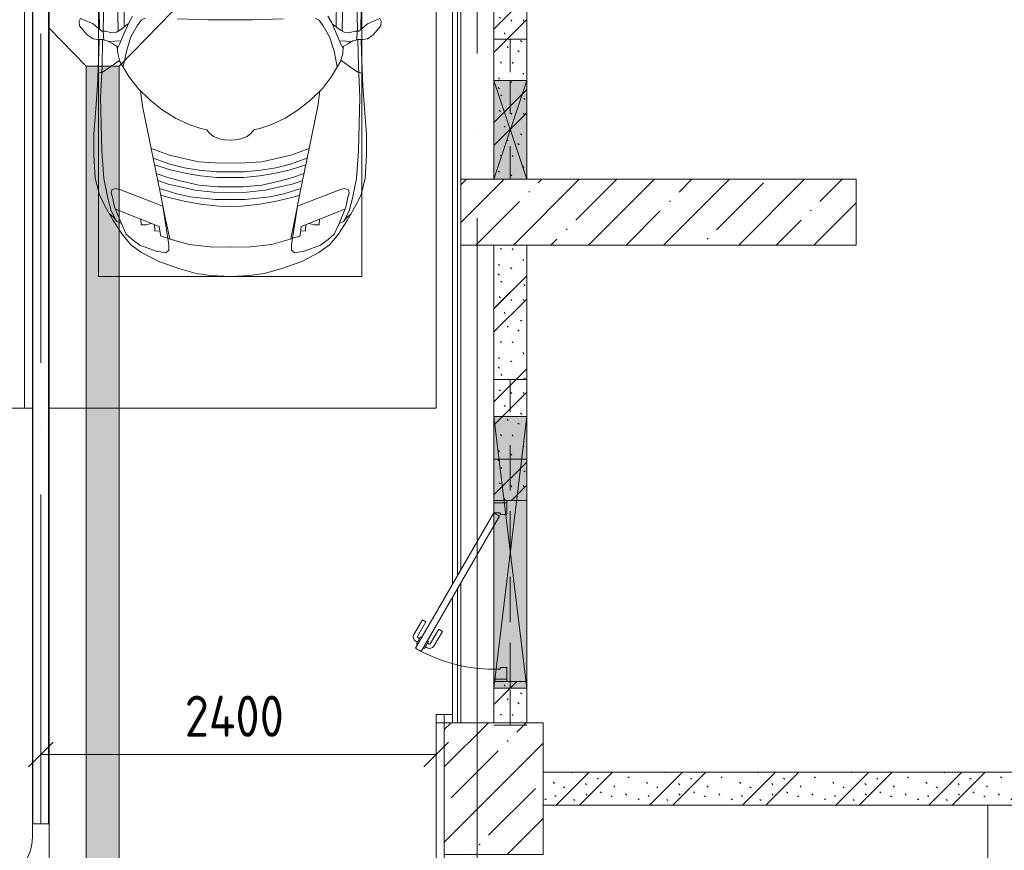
# Model space of a CAD drawing. Header units: millimetres. Extents: x -32229 to 192519, y -13689 to 125138.
# Tile 191 of 256: x 22057 to 28035, y 113075 to 118119. Entities that reach past the tile are written whole.
import ezdxf

# ---------------------------------------------------------------- set-up
doc = ezdxf.new("R2010")
doc.units = ezdxf.units.MM
for name, pattern in [('3_ Штрих_ 1 х 1 мм', [400, 200, -200]), ('ADSK_Линия сетки', [5000, 4000, -500, 0, -500]), ('ADSK_Осевая', [2800, 2000, -400, 0, -400])]:
    doc.linetypes.add(name, pattern=pattern)
for name, color, linetype, lineweight in [('A-____-____-DIMS', 7, 'Continuous', 9), ('A-____-____-DIMS-200', 7, 'Continuous', 9), ('A-DETL-GENF-OTLN', 7, 'Continuous', 18), ('A-DOOR-____-MCUT', 7, 'Continuous', 9), ('A-DOOR-____-OTLN', 7, 'Continuous', 18), ('A-DOOR-FRAM-MCUT', 7, 'Continuous', 9), ('A-FLOR-____-OTLN', 7, 'Continuous', 18), ('A-GENM-____-OTLN', 7, 'Continuous', 18), ('A-GLAZ-____-MCUT', 7, 'Continuous', 9), ('A-GLAZ-____-OTLN', 7, 'Continuous', 18), ('A-WALL-____-PATT', 7, 'Continuous', 40), ('C-PRKG-____-OTLN', 7, 'Continuous', 18), ('E-CABL-TRAY-CNTR', 7, 'ADSK_Осевая', 18), ('E-CABL-TRAY-OTLN', 7, 'Continuous', 18), ('I-WALL-____-MCUT', 7, 'Continuous', 40), ('M-EQPM-____-OTLN', 7, 'Continuous', 18), ('S-BEAM-____-OTLN', 7, 'Continuous', 18), ('S-COLS-____-MCUT', 7, 'Continuous', 40), ('S-COLS-____-OTLN', 7, 'Continuous', 18), ('S-GRID-____-OTLN', 7, 'Continuous', 9)]:
    doc.layers.add(name, color=color, linetype=linetype, lineweight=lineweight)
doc.styles.add('GOST Common_4', font='GOST_Common.ttf', dxfattribs={"width": 0.9, "height": 250})
doc.dimstyles.new('ГОСТ_2_5_мм2', dxfattribs={"dimscale": 304.8, "dimtxt": 251.428749, "dimasz": 0.492126, "dimexe": 0.492126, "dimexo": 0.656168, "dimgap": 0.098425, "dimtad": 1, "dimdec": 0, "dimdsep": 46, "dimtxsty": 'GOST Common_4', "dimblk1": 'OBLIQUE', "dimblk2": 'OBLIQUE', "dimsah": 1, "dimcen": 0.09, "dimazin": 2, "dimtfac": 1, "dimtdec": 4, "dimtix": 1, "dimtmove": 0, "dimatfit": 3, "dimfxl": 1, "dimtvp": 1, "dimtolj": 1, "dimtzin": 0, "dimarcsym": 2})
pattern_1 = [(135, (300.56, 377.28), (-565.6854, 6e-14), [10, -790]), (135, (349.8, 474.73), (-565.6854, 6e-14), [10, -790]), (135, (423.93, 473.06), (-565.6854, 6e-14), [10, -790]), (135, (229.92, 447.9), (-565.6854, 6e-14), [10, -790]), (135, (155.08, 447.9), (-565.6854, 6e-14), [10, -790]), (135, (114.9, 369.03), (-565.6854, 6e-14), [10, -790]), (135, (132.43, 285.8), (-565.6854, 6e-14), [10, -790]), (135, (214.66, 322), (-565.6854, 6e-14), [10, -790]), (135, (198.16, 261.88), (-565.6854, 6e-14), [10, -790]), (135, (45.2, 272.9), (-565.6854, 6e-14), [10, -790]), (135, (42.32, 336.16), (-565.6854, 6e-14), [10, -790]), (135, (92.26, 192.24), (-565.6854, 6e-14), [10, -790]), (135, (7.07, 149.2), (-565.6854, 6e-14), [10, -790]), (135, (80.6, 95.1), (-565.6854, 6e-14), [10, -790]), (135, (79.53, 36.94), (-565.6854, 6e-14), [10, -790]), (135, (153.87, 74.56), (-565.6854, 6e-14), [10, -790]), (135, (228.35, 124.8), (-565.6854, 6e-14), [10, -790]), (135, (279.75, 180.4), (-565.6854, 6e-14), [10, -790]), (135, (282.9, 31.63), (-565.6854, 6e-14), [10, -790]), (135, (377.38, 53.45), (-565.6854, 6e-14), [10, -790]), (135, (352.28, 102.7), (-565.6854, 6e-14), [10, -790]), (135, (354.05, 0), (-565.6854, 6e-14), [10, -790]), (135, (553.23, 16.45), (-565.6854, 6e-14), [10, -790]), (135, (542.38, 63.45), (-565.6854, 6e-14), [10, -790]), (135, (536.58, 239.3), (-565.6854, 6e-14), [10, -790]), (135, (475.85, 203.9), (-565.6854, 6e-14), [10, -790]), (135, (475.85, 316.54), (-565.6854, 6e-14), [10, -790]), (135, (520.8, 408.7), (-565.6854, 6e-14), [10, -790]), (135, (551.1, 470.8), (-565.6854, 6e-14), [10, -790]), (135, (235.25, 537.93), (-565.6854, 6e-14), [10, -790]), (135, (407.25, 547.65), (-565.6854, 6e-14), [10, -790]), (135, (94.5, 558.6), (-565.6854, 6e-14), [10, -790]), (135, (46.4, 532.3), (-565.6854, 6e-14), [10, -790]), (135, (85.56, 465.04), (-565.6854, 6e-14), [10, -790]), (135, (355.53, 181.14), (-565.6854, 6e-14), [10, -790]), (135, (362.23, 243.6), (-565.6854, 6e-14), [10, -790]), (135, (413.45, 344.1), (-565.6854, 6e-14), [10, -790]), (135, (286.3, 273.25), (-565.6854, 6e-14), [10, -790]), (135, (423.02, 263.72), (-565.6854, 6e-14), [10, -790]), (135, (162.94, 190.2), (-565.6854, 6e-14), [10, -790]), (135, (470.25, 120.93), (-565.6854, 6e-14), [10, -790]), (135, (484.48, 9.78), (-565.6854, 6e-14), [10, -790]), (45, (0, 212.13), (-565.6854, 0), []), (45, (212.13, 0), (-565.6854, 0), []), (45, (353.55, 0), (-565.6854, 0), []), (45, (0, 353.55), (-565.6854, 0), [])]

# ---------------------------------------------------------------- blocks, each defined once
blk = doc.blocks.new('АР_Дверь однопольная - 1100х2100h_техн_ помещ_-4754135--01 ЭЛ')
at = {"layer": 'A-DOOR-____-MCUT', "color": 253, "lineweight": 13, "true_color": 0xaaaaaa}
for p, q in [((-347.7, 575), (-367.7, 540.4)), ((-367.7, 540.4), (395, 100)), ((475, 100), (-347.7, 575)), ((395, 100), (455, 65.4)), ((455, 65.4), (475, 100))]:
    blk.add_line(p, q, dxfattribs=at)
at = {"layer": 'A-DOOR-____-OTLN', "color": 253, "lineweight": 5, "true_color": 0xaaaaaa}
for p, q in [((-326.1, 562.5), (-322.1, 569.4)), ((-322.1, 569.4), (-278.8, 544.4)), ((-311.2, 563.2), (-305.2, 573.6)), ((-289.6, 550.7), (-283.6, 561.1)), ((-278.8, 544.4), (-282.8, 537.5)), ((-188, 511.7), (-276.8, 562.9)), ((-175.5, 533.3), (-264.3, 584.6)), ((-346.1, 527.9), (-350.1, 520.9)), ((-350.1, 520.9), (-306.8, 495.9)), ((-339.2, 514.7), (-345.3, 504.3)), ((-317.6, 502.2), (-323.6, 491.8)), ((-233, 433.7), (-321.8, 485)), ((-306.8, 495.9), (-302.8, 502.9)), ((-188, 511.7), (-175.5, 533.3)), ((-245.5, 412.1), (-334.3, 463.3)), ((-233, 433.7), (-245.5, 412.1))]:
    blk.add_line(p, q, dxfattribs=at)
for centre, radius, start, end in [((475, 100), 950, 150, 180), ((-279.3, 558.6), 30, 60, 150), ((-279.3, 558.6), 4.99, 60, 150), ((-319.3, 489.3), 30, 150, 240), ((-319.3, 489.3), 4.99, 150, 240)]:
    blk.add_arc(centre, radius, start, end, dxfattribs=at)
at = {"layer": 'A-DOOR-FRAM-MCUT', "color": 253, "lineweight": 13, "true_color": 0xaaaaaa}
for p, q in [((-535, 100), (-550, 100)), ((-475, 100), (-535, 100)), ((-535, 100), (-535, 20)), ((-475, 60), (-475, 100)), ((-465, 60), (-475, 60)), ((-465, 20), (-465, 60)), ((475, 60), (465, 60)), ((465, 60), (465, 20)), ((535, 100), (475, 100)), ((475, 100), (475, 60)), ((535, 20), (535, 100)), ((535, 100), (550, 100)), ((-535, 20), (-550, 20)), ((-535, 20), (-465, 20)), ((465, 20), (535, 20)), ((535, 20), (550, 20))]:
    blk.add_line(p, q, dxfattribs=at)
blk = doc.blocks.new('АР_Машиноместо - 4900x2400_М__5300х2500_-V150--01 ЭЛ')
at = {"layer": 'C-PRKG-____-OTLN', "color": 253, "lineweight": 13, "true_color": 0xaaaaaa}
blk.add_line((2449.8, 0), (0, 0), dxfattribs=at)
blk = doc.blocks.new('АР_Машиноместо - 4900x2400_М__5300х2500_-V151--01 ЭЛ')
at = {"layer": 'A-DETL-GENF-OTLN', "color": 253, "lineweight": 13, "true_color": 0xaaaaaa}
for p, q in [((1044.2, -818.6), (943.3, -845.1)), ((1132.7, -806), (1044.2, -818.6)), ((1250, -800), (1132.7, -806)), ((1250, -800), (1367.3, -806)), ((1367.3, -806), (1455.8, -818.6)), ((1455.8, -818.6), (1556.7, -845.1)), ((815.8, -891), (711.9, -946.2)), ((943.3, -845.1), (815.8, -891)), ((1556.7, -845.1), (1684.2, -891)), ((1684.2, -891), (1788.1, -946.2)), ((711.9, -946.2), (647.2, -992.8)), ((800.1, -952.6), (700.9, -989.1)), ((859, -944.1), (800.1, -952.6)), ((877.7, -958.9), (859, -944.1)), ((1622.3, -958.9), (1641, -944.1)), ((1641, -944.1), (1699.9, -952.6)), ((1699.9, -952.6), (1799.1, -989.1)), ((1788.1, -946.2), (1852.8, -992.8)), ((647.2, -992.8), (593.2, -1056.8)), ((700.9, -989.1), (655, -1024.3)), ((841.1, -1225.9), (877.7, -991.4)), ((1000.2, -994.5), (871.4, -1031.3)), ((877.7, -991.4), (877.7, -958.9)), ((1127.4, -979.8), (1000.2, -994.5)), ((1250, -977.6), (1127.4, -979.8)), ((1250, -977.6), (1372.6, -979.8)), ((1372.6, -979.8), (1499.8, -994.5)), ((1499.8, -994.5), (1628.6, -1031.3)), ((1622.3, -991.4), (1622.3, -958.9)), ((1658.9, -1225.9), (1622.3, -991.4)), ((1799.1, -989.1), (1845, -1024.3)), ((1852.8, -992.8), (1906.8, -1056.8)), ((593.2, -1056.8), (539.3, -1140.4)), ((617.9, -1057.3), (586.9, -1126.3)), ((654.7, -1024.4), (617.9, -1057.3)), ((882.6, -1027.5), (853.8, -1167.4)), ((1617.4, -1027.5), (1646.2, -1167.4)), ((1845.3, -1024.4), (1882.1, -1057.3)), ((1882.1, -1057.3), (1913.1, -1126.3)), ((1906.8, -1056.8), (1960.7, -1140.4)), ((561.3, -1132.6), (540.4, -1159.6)), ((586.9, -1126.3), (548.2, -1220.1)), ((589, -1121.6), (561.3, -1132.6)), ((1911, -1121.6), (1938.7, -1132.6)), ((1913.1, -1126.3), (1951.8, -1220.1)), ((1938.7, -1132.6), (1959.6, -1159.6)), ((539.3, -1140.4), (487.4, -1232.1)), ((540.4, -1159.6), (516.2, -1180.5)), ((853.8, -1167.4), (826.8, -1300.9)), ((1646.2, -1167.4), (1673.2, -1300.9)), ((1959.6, -1159.6), (1983.8, -1180.5)), ((1960.7, -1140.4), (2012.6, -1232.1)), ((487.4, -1232.1), (455.7, -1296.1)), ((548.2, -1220.1), (535, -1280.6)), ((580.7, -1327.1), (841.1, -1225.9)), ((978.6, -1254.6), (876.3, -1278.7)), ((1084.1, -1236), (978.6, -1254.6)), ((1182.5, -1227.5), (1084.1, -1236)), ((1250, -1223.7), (1182.5, -1227.5)), ((1250, -1223.7), (1317.5, -1227.5)), ((1317.5, -1227.5), (1415.9, -1236)), ((1415.9, -1236), (1521.4, -1254.6)), ((1521.4, -1254.6), (1623.7, -1278.7)), ((1919.3, -1327.1), (1658.9, -1225.9)), ((1951.8, -1220.1), (1965, -1280.6)), ((2012.6, -1232.1), (2044.3, -1296.1)), ((455.7, -1296.1), (430.8, -1396.6)), ((535, -1280.6), (527.2, -1305.2)), ((527.2, -1305.2), (531.8, -1326)), ((826.8, -1300.9), (770, -1576.5)), ((876.3, -1278.7), (828.3, -1293.7)), ((925.2, -1301.6), (859.1, -1321.2)), ((1007.1, -1283.7), (925.2, -1301.6)), ((1083.6, -1274.6), (1007.1, -1283.7)), ((1148.3, -1312.4), (1035, -1323.2)), ((1159.1, -1267.9), (1083.6, -1274.6)), ((1250, -1309.3), (1148.3, -1312.4)), ((1250, -1266.6), (1159.1, -1267.9)), ((1250, -1266.6), (1340.9, -1267.9)), ((1250, -1309.3), (1351.7, -1312.4)), ((1340.9, -1267.9), (1416.4, -1274.6)), ((1351.7, -1312.4), (1465, -1323.2)), ((1416.4, -1274.6), (1492.9, -1283.7)), ((1492.9, -1283.7), (1574.8, -1301.6)), ((1574.8, -1301.6), (1640.9, -1321.2)), ((1623.7, -1278.7), (1671.7, -1293.7)), ((1673.2, -1300.9), (1730, -1576.5)), ((1965, -1280.6), (1972.8, -1305.2)), ((1972.8, -1305.2), (1968.2, -1326)), ((2044.3, -1296.1), (2069.2, -1396.6)), ((531.8, -1326), (554.4, -1333.3)), ((554.4, -1333.3), (580.7, -1327.1)), ((873.8, -1361.2), (809.9, -1383.1)), ((859.1, -1321.2), (819.9, -1334.4)), ((958.3, -1341.1), (873.8, -1361.2)), ((1059, -1354.8), (945.3, -1380.6)), ((1035, -1323.2), (958.3, -1341.1)), ((1174.5, -1344.2), (1059, -1354.8)), ((1250, -1344.9), (1174.5, -1344.2)), ((1250, -1344.9), (1325.5, -1344.2)), ((1325.5, -1344.2), (1441, -1354.8)), ((1441, -1354.8), (1554.7, -1380.6)), ((1465, -1323.2), (1541.7, -1341.1)), ((1541.7, -1341.1), (1626.2, -1361.2)), ((1626.2, -1361.2), (1690.1, -1383.1)), ((1640.9, -1321.2), (1680.1, -1334.4)), ((1945.6, -1333.3), (1919.3, -1327.1)), ((1968.2, -1326), (1945.6, -1333.3)), ((430.8, -1396.6), (422, -1534.1)), ((871.4, -1401.1), (800.5, -1424.6)), ((945.3, -1380.6), (871.4, -1401.1)), ((986.2, -1425.6), (887, -1446.5)), ((1070, -1410.4), (986.2, -1425.6)), ((1168.3, -1399.8), (1070, -1410.4)), ((1250, -1400.1), (1168.3, -1399.8)), ((1250, -1400.1), (1331.7, -1399.8)), ((1331.7, -1399.8), (1430, -1410.4)), ((1430, -1410.4), (1513.8, -1425.6)), ((1513.8, -1425.6), (1613, -1446.5)), ((1554.7, -1380.6), (1628.6, -1401.1)), ((1628.6, -1401.1), (1699.5, -1424.6)), ((2069.2, -1396.6), (2078, -1534.1)), ((884.3, -1480.8), (782, -1518.1)), ((887, -1446.5), (790.4, -1477.3)), ((973.4, -1459.7), (884.3, -1480.8)), ((1061.9, -1445.7), (973.4, -1459.7)), ((1159.3, -1489.1), (1060, -1496.1)), ((1163.9, -1435.1), (1061.9, -1445.7)), ((1250, -1488.3), (1159.3, -1489.1)), ((1250, -1435.1), (1163.9, -1435.1)), ((1250, -1435.1), (1336.1, -1435.1)), ((1250, -1488.3), (1340.7, -1489.1)), ((1336.1, -1435.1), (1438.1, -1445.7)), ((1340.7, -1489.1), (1440, -1496.1)), ((1438.1, -1445.7), (1526.6, -1459.7)), ((1526.6, -1459.7), (1615.7, -1480.8)), ((1613, -1446.5), (1709.6, -1477.3)), ((1615.7, -1480.8), (1718, -1518.1)), ((422, -1534.1), (422, -1662.9)), ((881.7, -1536.4), (770, -1576.5)), ((994.9, -1509.3), (881.7, -1536.4)), ((1060, -1496.1), (994.9, -1509.3)), ((1440, -1496.1), (1505.1, -1509.3)), ((1505.1, -1509.3), (1618.3, -1536.4)), ((1618.3, -1536.4), (1730, -1576.5)), ((2078, -1534.1), (2078, -1662.9)), ((770, -1576.5), (718.3, -1834.2)), ((1730, -1576.5), (1781.7, -1834.2)), ((422, -1662.9), (434.8, -1820.7)), ((1123.5, -1670.9), (1107.2, -1689.8)), ((1147.5, -1650.5), (1123.5, -1670.9)), ((1184.7, -1635.7), (1147.5, -1650.5)), ((1217.8, -1629.1), (1184.7, -1635.7)), ((1217.8, -1629.1), (1250, -1626.8)), ((1282.2, -1629.1), (1250, -1626.8)), ((1282.2, -1629.1), (1315.3, -1635.7)), ((1315.3, -1635.7), (1352.5, -1650.5)), ((1352.5, -1650.5), (1376.5, -1670.9)), ((1376.5, -1670.9), (1392.8, -1689.8)), ((2078, -1662.9), (2065.2, -1820.7)), ((1004.2, -1721.4), (917, -1761.1)), ((1064.9, -1700.5), (1004.2, -1721.4)), ((1107.2, -1689.8), (1064.9, -1700.5)), ((1392.8, -1689.8), (1435.1, -1700.5)), ((1435.1, -1700.5), (1495.8, -1721.4)), ((1495.8, -1721.4), (1583, -1761.1)), ((917, -1761.1), (837.5, -1812.1)), ((1583, -1761.1), (1662.5, -1812.1)), ((434.8, -1820.7), (444.9, -1956.8)), ((718.3, -1834.2), (705.7, -1926.7)), ((837.5, -1812.1), (761.1, -1871.7)), ((1662.5, -1812.1), (1738.9, -1871.7)), ((1781.7, -1834.2), (1794.3, -1926.7)), ((2065.2, -1820.7), (2055.1, -1956.8)), ((761.1, -1871.7), (690.7, -1941.6)), ((1738.9, -1871.7), (1809.3, -1941.6)), ((444.9, -1956.8), (453, -2159.1)), ((690.7, -1941.6), (634.6, -2015)), ((1809.3, -1941.6), (1865.4, -2015)), ((2055.1, -1956.8), (2047, -2159.1)), ((634.6, -2015), (580.7, -2105.7)), ((1865.4, -2015), (1919.3, -2105.7)), ((475.1, -2041), (447.5, -2034.4)), ((525.5, -2074.6), (475.1, -2041)), ((578.8, -2112.6), (525.5, -2074.6)), ((619.7, -2168.6), (600.3, -2072.7)), ((1880.3, -2168.6), (1899.7, -2072.7)), ((1921.2, -2112.6), (1974.5, -2074.6)), ((1974.5, -2074.6), (2024.9, -2041)), ((2024.9, -2041), (2052.5, -2034.4)), ((580.7, -2105.7), (567.1, -2153.8)), ((1919.3, -2105.7), (1932.9, -2153.8)), ((453, -2159.1), (455, -2238.9)), ((536.7, -2211.8), (505.1, -2230)), ((564.3, -2195.4), (536.7, -2211.8)), ((567.1, -2153.8), (564.3, -2195.4)), ((579.9, -2213.8), (564.9, -2186.5)), ((647.3, -2254.2), (619.7, -2168.6)), ((1852.7, -2254.2), (1880.3, -2168.6)), ((1920.1, -2213.8), (1935.1, -2186.5)), ((1932.9, -2153.8), (1935.7, -2195.4)), ((1935.7, -2195.4), (1963.3, -2211.8)), ((1963.3, -2211.8), (1994.9, -2230)), ((2047, -2159.1), (2045, -2238.9)), ((335.2, -2322.3), (381.7, -2266.4)), ((381.7, -2266.4), (417.4, -2243.4)), ((417.4, -2243.4), (445.1, -2238.7)), ((445.1, -2238.7), (481.8, -2239.5)), ((505.1, -2230), (467.5, -2239.2)), ((482, -2235.6), (479.1, -2288.7)), ((586.6, -2231.3), (510.1, -2227.1)), ((600.8, -2263), (579.9, -2213.8)), ((633.8, -2340.5), (600.8, -2263)), ((685.1, -2322.3), (647.3, -2254.2)), ((1814.9, -2322.3), (1852.7, -2254.2)), ((1866.2, -2340.5), (1899.2, -2263)), ((1899.2, -2263), (1920.1, -2213.8)), ((1913.4, -2231.3), (1989.9, -2227.1)), ((1994.9, -2230), (2032.5, -2239.2)), ((2018, -2235.6), (2020.9, -2288.7)), ((2054.9, -2238.7), (2018.2, -2239.5)), ((2082.6, -2243.4), (2054.9, -2238.7)), ((2118.3, -2266.4), (2082.6, -2243.4)), ((2164.8, -2322.3), (2118.3, -2266.4)), ((333.1, -2350.6), (335.2, -2322.3)), ((449.8, -2306.1), (417.4, -2333.8)), ((470, -2290), (449.8, -2306.1)), ((454.5, -2423.6), (456, -2301.1)), ((493.6, -2288.6), (470, -2290)), ((523.3, -2281.2), (493.6, -2288.6)), ((559, -2282.6), (523.3, -2281.2)), ((580.6, -2296), (559, -2282.6)), ((630.6, -2332.9), (580.6, -2296)), ((603.5, -2534.3), (606.1, -2314.9)), ((710, -2355.4), (685.1, -2322.3)), ((1790, -2355.4), (1814.9, -2322.3)), ((1869.4, -2332.9), (1919.4, -2296)), ((1896.5, -2534.3), (1893.9, -2314.9)), ((1919.4, -2296), (1941, -2282.6)), ((1941, -2282.6), (1976.7, -2281.2)), ((1976.7, -2281.2), (2006.4, -2288.6)), ((2006.4, -2288.6), (2030, -2290)), ((2030, -2290), (2050.2, -2306.1)), ((2045.5, -2423.6), (2044, -2301.1)), ((2050.2, -2306.1), (2082.6, -2333.8)), ((2166.9, -2350.6), (2164.8, -2322.3)), ((341.2, -2366.2), (333.1, -2350.6)), ((384.4, -2347.9), (341.2, -2366.2)), ((417.4, -2333.8), (384.4, -2347.9)), ((656.7, -2380.3), (633.8, -2340.5)), ((734.3, -2368.8), (710, -2355.4)), ((1115.2, -2358.7), (929.1, -2364.1)), ((1250, -2357.8), (1115.2, -2358.7)), ((1250, -2357.8), (1384.8, -2358.7)), ((1384.8, -2358.7), (1570.9, -2364.1)), ((1765.7, -2368.8), (1790, -2355.4)), ((1843.3, -2380.3), (1866.2, -2340.5)), ((2082.6, -2333.8), (2115.6, -2347.9)), ((2115.6, -2347.9), (2158.8, -2366.2)), ((2158.8, -2366.2), (2166.9, -2350.6))]:
    blk.add_line(p, q, dxfattribs=at)
at = {"layer": 'A-DETL-GENF-OTLN', "color": 254, "lineweight": 13, "true_color": 0xd4d4d4}
for p, q in [((823.3, -1074.4), (792.9, -1076.2)), ((824.1, -1063.7), (818.8, -1102.9)), ((827.7, -1045), (824.1, -1063.7)), ((871.3, -1031.9), (827.7, -1045)), ((1628.7, -1031.9), (1672.3, -1045)), ((1672.3, -1045), (1675.9, -1063.7)), ((1675.9, -1063.7), (1681.2, -1102.9)), ((1676.7, -1074.4), (1707.1, -1076.2)), ((561.7, -1132.1), (527.9, -1198.6)), ((818.8, -1102.9), (554, -1208.1)), ((709.1, -1112.7), (708.2, -1146.9)), ((737.7, -1113.6), (709.1, -1112.7)), ((772.6, -1121.3), (737.7, -1113.6)), ((792.9, -1076.2), (791.2, -1114.5)), ((1681.2, -1102.9), (1946, -1208.1)), ((1707.1, -1076.2), (1708.8, -1114.5)), ((1727.4, -1121.3), (1762.3, -1113.6)), ((1762.3, -1113.6), (1790.9, -1112.7)), ((1790.9, -1112.7), (1791.8, -1146.9)), ((1938.3, -1132.1), (1972.1, -1198.6)), ((527.9, -1198.6), (507.4, -1274.3)), ((1972.1, -1198.6), (1992.6, -1274.3)), ((507.4, -1274.3), (483.4, -1395.6)), ((1992.6, -1274.3), (2016.6, -1395.6)), ((483.4, -1395.6), (470.9, -1561.4)), ((2016.6, -1395.6), (2029.1, -1561.4)), ((470.9, -1561.4), (462.8, -1889.5)), ((2029.1, -1561.4), (2037.2, -1889.5)), ((462.8, -1889.5), (471.8, -2077.7)), ((2037.2, -1889.5), (2028.2, -2077.7)), ((471.8, -2077.7), (474.5, -2239.3)), ((2028.2, -2077.7), (2025.5, -2239.3)), ((483.3, -2571.4), (478, -2290)), ((570.6, -2291.4), (564.4, -2580.5)), ((1929.4, -2291.4), (1935.6, -2580.5)), ((2016.7, -2571.4), (2022, -2290))]:
    blk.add_line(p, q, dxfattribs=at)
at = {"layer": 'C-PRKG-____-OTLN', "color": 253, "lineweight": 13, "true_color": 0xaaaaaa}
for p, q in [((2350.2, 0), (0, 0)), ((0, 0), (0, -5300)), ((2500, 0), (2450.2, 0)), ((2500, 0), (2500, -3835.2)), ((450, -800), (450, -4500)), ((450, -800), (2050, -800)), ((2050, -800), (2050, -4500))]:
    blk.add_line(p, q, dxfattribs=at)
blk = doc.blocks.new('АР_Лоток - 200х100h_ЛВ1-7511697--01 ЭЛ')
at = {"layer": 'M-EQPM-____-OTLN', "lineweight": 13, "true_color": 0xf3f3f3}
blk.add_hatch(color=7, dxfattribs=at).paths.add_polyline_path([(8392.4, -100), (8392.4, 100), (0, 100), (0, -100), (5270.4, -100)])
blk = doc.blocks.new('АР_Отверстие прямоугольное - АПТ-7354010--01 ЭЛ')
at = {"layer": 'A-GLAZ-____-OTLN', "lineweight": 13, "true_color": 0xf0f0f0}
blk.add_hatch(color=7, dxfattribs=at).paths.add_polyline_path([(950, 100), (-700, 100), (-700, -100), (950, -100)])
at = {"layer": 'A-GLAZ-____-MCUT', "color": 253, "lineweight": 13, "true_color": 0xaaaaaa}
for p, q in [((-700, 100), (-700, -100)), ((950, 100), (950, -100))]:
    blk.add_line(p, q, dxfattribs=at)
at = {"layer": 'A-GLAZ-____-OTLN', "color": 253, "lineweight": 5, "true_color": 0xaaaaaa}
for p, q in [((950, 100), (-700, -100)), ((-700, 100), (950, -100))]:
    blk.add_line(p, q, dxfattribs=at)
at = {"layer": 'A-GLAZ-____-OTLN', "color": 253, "lineweight": 13, "true_color": 0xaaaaaa}
for p, q in [((950, 100), (-700, 100)), ((-700, 100), (-700, -100)), ((950, -100), (950, 100)), ((-700, -100), (950, -100))]:
    blk.add_line(p, q, dxfattribs=at)
blk = doc.blocks.new('КР_Колонна_ЖБ_Прямоугольная - 600x800h_B40-5825008--01 ЭЛ')
at = {"layer": 'S-COLS-____-OTLN', "lineweight": 5, "true_color": 0xaaaaaa}
h = blk.add_hatch(dxfattribs=at)
h.set_pattern_fill('FP_13', color=253, style=0, pattern_type=2)
h.set_pattern_definition([(225, (24935.3, 113450), (228.0985, -228.0985), []), (225, (24707.2, 113450), (228.0985, -228.0985), [403.225, -80.645, 6.706, -73.939])])
h.paths.add_polyline_path([(300, 400), (-300, 400), (-300, -400), (300, -400)])
at = {"layer": 'S-COLS-____-MCUT', "color": 253, "lineweight": 15, "true_color": 0xaaaaaa}
for p, q in [((300, 400), (-300, 400)), ((-300, 400), (-300, -400)), ((300, -400), (300, 400)), ((-300, -400), (300, -400))]:
    blk.add_line(p, q, dxfattribs=at)
blk = doc.blocks.new('АР_Отверстие прямоугольное - ВК-5742021--01 ЭЛ')
at = {"layer": 'A-GLAZ-____-OTLN', "lineweight": 13, "true_color": 0xf0f0f0}
blk.add_hatch(color=7, dxfattribs=at).paths.add_polyline_path([(425, 100), (-175, 100), (-175, -100), (425, -100)])
at = {"layer": 'A-GLAZ-____-MCUT', "color": 253, "lineweight": 13, "true_color": 0xaaaaaa}
for p, q in [((-175, 100), (-175, -100)), ((425, 100), (425, -100))]:
    blk.add_line(p, q, dxfattribs=at)
at = {"layer": 'A-GLAZ-____-OTLN', "color": 253, "lineweight": 5, "true_color": 0xaaaaaa}
for p, q in [((425, 100), (-175, -100)), ((-175, 100), (425, -100))]:
    blk.add_line(p, q, dxfattribs=at)
at = {"layer": 'A-GLAZ-____-OTLN', "color": 253, "lineweight": 13, "true_color": 0xaaaaaa}
for p, q in [((425, 100), (-175, 100)), ((-175, 100), (-175, -100)), ((425, -100), (425, 100)), ((-175, -100), (425, -100))]:
    blk.add_line(p, q, dxfattribs=at)
blk = doc.blocks.new('АР-Заполнение деф_ шва - Д_ш__Пристенный-4433510--01 ЭЛ')
at = {"layer": 'A-GENM-____-OTLN', "color": 253, "lineweight": 13, "true_color": 0xaaaaaa}
for p, q in [((0, 25), (2785, 25)), ((3185, 25), (5156.4, 25)), ((5236.4, 25), (6085, 25)), ((0, -25), (5243, -25)), ((5323, -25), (6085, -25))]:
    blk.add_line(p, q, dxfattribs=at)
blk = doc.blocks.new('АР-Заполнение деф_ шва - Д_ш__Пристенный-4450165--01 ЭЛ')
at = {"layer": 'A-GENM-____-OTLN', "color": 253, "lineweight": 13, "true_color": 0xaaaaaa}
for p, q in [((50, 25), (100, 25)), ((0, -25), (100, -25))]:
    blk.add_line(p, q, dxfattribs=at)
blk = doc.blocks.new('АР-Заполнение деф_ шва - Д_ш__Пристенный-V226--01 ЭЛ')
at = {"layer": 'A-GENM-____-OTLN', "color": 253, "lineweight": 13, "true_color": 0xaaaaaa}
for p, q in [((0, 25), (50, 25)), ((850, 25), (900, 25)), ((0, -25), (900, -25))]:
    blk.add_line(p, q, dxfattribs=at)
blk = doc.blocks.new('АР_Перемычка - 200_Уx2_75x5__250-250-7319577--01 ЭЛ')
at = {"layer": 'S-BEAM-____-OTLN', "color": 9, "linetype": '3_ Штрих_ 1 х 1 мм', "lineweight": 15, "true_color": 0xc4c4c4}
for p, q in [((-800, 100), (-800, -100)), ((800, 100), (800, -100)), ((-800, 0), (-590, 0)), ((-590, 0), (800, 0))]:
    blk.add_line(p, q, dxfattribs=at)
blk = doc.blocks.new('АР_Перемычка - 200_Ар_10x3_ Оп_Уx1_75x5__0_75x5_-250-5742022--01 ЭЛ')
at = {"layer": 'S-BEAM-____-OTLN', "color": 9, "linetype": '3_ Штрих_ 1 х 1 мм', "lineweight": 15, "true_color": 0xc4c4c4}
for p, q in [((-550, 100), (-550, -100)), ((300, 100), (300, -100)), ((-550, 0), (-300, 0)), ((-300, 0), (300, 0))]:
    blk.add_line(p, q, dxfattribs=at)
blk = doc.blocks.new('АР_Перемычка - 200_Уx2_75x5__225-225-7354073--01 ЭЛ')
at = {"layer": 'S-BEAM-____-OTLN', "color": 9, "linetype": '3_ Штрих_ 1 х 1 мм', "lineweight": 15, "true_color": 0xc4c4c4}
for p, q in [((-1050, 100), (-1050, -100)), ((1050, 100), (1050, -100)), ((-1050, 0), (1050, 0))]:
    blk.add_line(p, q, dxfattribs=at)
blk = doc.blocks.new('Наметкина 10_РД_АР_П_отсоединено_rvt-1--01 ЭЛ')
at = {"layer": 'A-WALL-____-PATT', "lineweight": 5, "true_color": 0xaaaaaa}
h = blk.add_hatch(dxfattribs=at)
h.set_pattern_fill('FP_6', color=253, style=0, pattern_type=2)
h.set_pattern_definition(pattern_1)
h.paths.add_polyline_path([(24935.3, 117150), (25135.3, 117150), (25135.3, 119950), (24935.3, 119950), (24935.3, 117750)])
h = blk.add_hatch(dxfattribs=at)
h.set_pattern_fill('FP_6', color=253, style=0, pattern_type=2)
h.set_pattern_definition(pattern_1)
h.paths.add_polyline_path([(25135.3, 113850), (25135.3, 114100), (24935.3, 114100), (24935.3, 113850)])
h.paths.add_polyline_path([(25135.3, 115200), (25135.3, 116750), (24935.3, 116750), (24935.3, 115200)])
h = blk.add_hatch(dxfattribs=at)
h.set_pattern_fill('FP_6', color=253, style=0, pattern_type=2)
h.set_pattern_definition(pattern_1)
h.paths.add_polyline_path([(31335.3, 113350), (31335.3, 113550), (25235.3, 113550), (25235.3, 113350), (31135.3, 113350)])
at = {"layer": 'S-COLS-____-OTLN', "lineweight": 5, "true_color": 0xaaaaaa}
h = blk.add_hatch(dxfattribs=at)
h.set_pattern_fill('FP_1', color=253, style=0, pattern_type=2)
h.set_pattern_definition([(45, (0, 0), (-228.0985, 228.0985), []), (45, (228.1, 0), (-228.0985, 228.0985), [403.225, -80.645, 6.706, -73.939])])
h.paths.add_polyline_path([(24935.3, 116750), (27135.3, 116750), (27135.3, 117150), (24735.3, 117150), (24735.3, 116750)])
at = {"layer": 'A-FLOR-____-OTLN', "color": 253, "lineweight": 13, "true_color": 0xaaaaaa}
for p, q in [((24735.3, 119950), (24735.3, 117150)), ((22660.3, 117837.4), (24685.3, 119910)), ((24685.3, 119910), (24685.3, 114692)), ((24715.3, 114744), (24715.3, 119910)), ((22235.1, 118067.9), (22460.3, 117837.4)), ((22460.3, 117837.4), (22660.3, 117837.4)), ((22460.3, 117837.4), (22460.3, 100861)), ((22660.3, 117837.4), (22660.3, 100850)), ((25135.3, 117150.1), (27135.3, 117150.1)), ((24735.3, 116750), (24735.3, 114778.6)), ((24935.3, 115200), (24935.3, 115185)), ((24935.3, 115185), (24935.3, 115200)), ((24935.3, 115045), (24935.3, 114175)), ((24935.3, 114175), (24935.3, 115045)), ((24715.3, 113850.1), (24715.3, 114664)), ((24735.3, 114698.6), (24735.3, 113850)), ((24685.3, 114612), (24685.3, 113900)), ((24935.3, 114115), (24935.3, 114100)), ((24935.3, 114100), (24935.3, 114115)), ((24585.3, 113000), (24585.3, 113900)), ((24585.3, 113900), (24685.3, 113900)), ((24635.3, 113850.1), (24715.3, 113850.1)), ((27935.3, 104025), (27935.3, 113350))]:
    blk.add_line(p, q, dxfattribs=at)
at = {"layer": 'I-WALL-____-MCUT', "color": 253, "lineweight": 13, "true_color": 0xaaaaaa}
for p, q in [((24935.3, 119950), (24935.3, 117750)), ((25135.3, 117750), (25135.3, 119950)), ((24935.3, 117750), (24935.3, 117150)), ((25135.3, 117150), (25135.3, 117750)), ((24935.3, 117150), (25135.3, 117150)), ((24935.3, 116750), (24935.3, 115710)), ((25135.3, 116750), (24935.3, 116750)), ((25135.3, 115710), (25135.3, 116750)), ((24935.3, 115710), (24935.3, 115200)), ((25135.3, 115200), (25135.3, 115710)), ((24935.3, 115200), (25135.3, 115200)), ((24935.3, 114100), (24935.3, 114060)), ((25135.3, 114100), (24935.3, 114100)), ((25135.3, 114060), (25135.3, 114100)), ((24935.3, 114060), (24935.3, 113850)), ((25135.3, 113850), (25135.3, 114060)), ((31335.3, 113550), (25235.3, 113550)), ((25235.3, 113350), (31135.3, 113350))]:
    blk.add_line(p, q, dxfattribs=at)
at = {"layer": 'S-COLS-____-MCUT', "color": 253, "lineweight": 15, "true_color": 0xaaaaaa}
for p, q in [((24935.3, 117150), (24735.3, 117150)), ((24735.3, 117150), (24735.3, 116750)), ((25135.3, 117150), (24935.3, 117150)), ((27135.3, 117150), (25135.3, 117150)), ((27135.3, 116750), (27135.3, 117150)), ((24735.3, 116750), (27135.3, 116750))]:
    blk.add_line(p, q, dxfattribs=at)
at = {"layer": 'A-DOOR-____-OTLN', "color": 253, "lineweight": 13, "true_color": 0xaaaaaa, "rotation": 89.99999999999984}
blk.add_blockref('АР_Дверь однопольная - 1100х2100h_техн_ помещ_-4754135--01 ЭЛ', (25035.3, 114650), dxfattribs=at)
at = {"layer": 'A-GENM-____-OTLN', "color": 253, "lineweight": 13, "true_color": 0xaaaaaa}
for name, p, rotation in [('АР-Заполнение деф_ шва - Д_ш__Пристенный-4433510--01 ЭЛ', (24710.3, 119935), 270), ('АР-Заполнение деф_ шва - Д_ш__Пристенный-4450165--01 ЭЛ', (24685.3, 113875), 180), ('АР-Заполнение деф_ шва - Д_ш__Пристенный-V226--01 ЭЛ', (24610.3, 113900), 270)]:
    blk.add_blockref(name, p, dxfattribs=dict(at, rotation=rotation))
at = {"layer": 'A-GLAZ-____-OTLN', "color": 253, "lineweight": 13, "true_color": 0xaaaaaa, "rotation": 269.9999999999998}
for name, p in [('АР_Отверстие прямоугольное - ВК-5742021--01 ЭЛ', (25035.3, 117575)), ('АР_Отверстие прямоугольное - АПТ-7354010--01 ЭЛ', (25035.3, 115010))]:
    blk.add_blockref(name, p, dxfattribs=at)
at = {"layer": 'C-PRKG-____-OTLN', "color": 253, "lineweight": 13, "true_color": 0xaaaaaa}
blk.add_blockref('АР_Машиноместо - 4900x2400_М__5300х2500_-V150--01 ЭЛ', (19685.3, 115760), dxfattribs=at)
at = {"layer": 'C-PRKG-____-OTLN', "color": 253, "lineweight": 13, "true_color": 0xaaaaaa, "rotation": 180}
blk.add_blockref('АР_Машиноместо - 4900x2400_М__5300х2500_-V151--01 ЭЛ', (24585.3, 115760), dxfattribs=at)
at = {"layer": 'M-EQPM-____-OTLN', "color": 253, "lineweight": 13, "true_color": 0xaaaaaa, "rotation": 270}
blk.add_blockref('АР_Лоток - 200х100h_ЛВ1-7511697--01 ЭЛ', (22560.3, 117837.4), dxfattribs=at)
at = {"layer": 'S-BEAM-____-OTLN', "color": 253, "lineweight": 13, "true_color": 0xaaaaaa}
for name, p, rotation in [('АР_Перемычка - 200_Ар_10x3_ Оп_Уx1_75x5__0_75x5_-250-5742022--01 ЭЛ', (25035.3, 117450), 269.9999999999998), ('АР_Перемычка - 200_Уx2_75x5__225-225-7354073--01 ЭЛ', (25035.3, 114885), 269.9999999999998), ('АР_Перемычка - 200_Уx2_75x5__250-250-7319577--01 ЭЛ', (25035.3, 114650), 89.99999999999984)]:
    blk.add_blockref(name, p, dxfattribs=dict(at, rotation=rotation))
at = {"layer": 'S-COLS-____-OTLN', "color": 253, "lineweight": 13, "true_color": 0xaaaaaa, "rotation": 180}
blk.add_blockref('КР_Колонна_ЖБ_Прямоугольная - 600x800h_B40-5825008--01 ЭЛ', (24935.3, 113450), dxfattribs=at)
blk = doc.blocks.new('M_Горизонтальный тройник для канального - Радиус 300 мм-1473419--01 ЭЛ')
at = {"layer": 'E-CABL-TRAY-OTLN', "color": 150, "true_color": 0x0080ff}
for p, q in [((425, 50), (-425, 50)), ((-425, 50), (-425, -50)), ((425, -50), (425, 50)), ((-425, -50), (-350, -50)), ((350, -50), (425, -50)), ((-50, -350), (-50, -425)), ((50, -425), (50, -350)), ((-50, -425), (50, -425))]:
    blk.add_line(p, q, dxfattribs=at)
for centre, start, end in [((-350, -350), 0, 90), ((350, -350), 90, 180)]:
    blk.add_arc(centre, 300, start, end, dxfattribs=at)
blk = doc.blocks.new('DIMBLOCK17--01 ЭЛ')
at = {"layer": 'A-____-____-DIMS-200'}
for p, q in [((22185.1, 113563.7), (22185.1, 113807.7)), ((24585.3, 113563.7), (24585.3, 113807.7)), ((22185.1, 113657.7), (22260.1, 113732.7)), ((24585.3, 113657.7), (24660.3, 113732.7)), ((22185.1, 113657.7), (22110.1, 113582.7)), ((22185.1, 113657.7), (24585.3, 113657.7)), ((22185.1, 113657.7), (22185.1, 113563.7)), ((24585.3, 113657.7), (24510.3, 113582.7)), ((24585.3, 113657.7), (24585.3, 113563.7))]:
    blk.add_line(p, q, dxfattribs=at)
at = {"layer": 'A-____-____-DIMS-200', "color": 0, "insert": (23059.2, 114014.4), "char_height": 250, "width": 782.412, "attachment_point": 1, "line_spacing_factor": 1.022761, "style": 'GOST Common_4'}
blk.add_mtext('2400', dxfattribs=at)
blk = doc.blocks.new('_Oblique')
at = {"color": 0, "linetype": 'ByBlock', "lineweight": -2}
blk.add_line((-0.5, -0.5), (0.5, 0.5), dxfattribs=at)

msp = doc.modelspace()

# ---------------------------------------------------------------- linework, layer by layer
at = {"layer": 'E-CABL-TRAY-CNTR', "color": 5, "true_color": 0x0000ff}
msp.add_line((22185.1, 113235), (22185.1, 119434.9), dxfattribs=at)
at = {"layer": 'E-CABL-TRAY-OTLN', "color": 5, "true_color": 0x0000ff}
for p, q in [((22135.1, 113235), (22135.1, 119434.9)), ((22137.6, 113235), (22137.6, 119434.9)), ((22232.6, 113235), (22232.6, 119434.9)), ((22235.1, 113235), (22235.1, 119434.9)), ((22137.6, 113235), (22135.1, 113235)), ((22235.1, 113235), (22232.6, 113235))]:
    msp.add_line(p, q, dxfattribs=at)
at = {"layer": 'S-GRID-____-OTLN', "color": 253, "linetype": 'ADSK_Линия сетки', "true_color": 0xaaaaaa}
msp.add_line((24835.3, -12088.9), (24835.3, 125138.4), dxfattribs=at)

# ---------------------------------------------------------------- block references
at = {"lineweight": 5}
msp.add_blockref('Наметкина 10_РД_АР_П_отсоединено_rvt-1--01 ЭЛ', (0, 0), dxfattribs=at)
at = {"layer": 'E-CABL-TRAY-OTLN', "color": 150, "true_color": 0x0080ff, "rotation": 270}
msp.add_blockref('M_Горизонтальный тройник для канального - Радиус 300 мм-1473419--01 ЭЛ', (22185.1, 112810), dxfattribs=at)

# ---------------------------------------------------------------- dimensions: what is measured, and where the dimension line sits
at = {"layer": 'A-____-____-DIMS'}
dim = msp.add_linear_dim(base=(24585.3, 113657.7), p1=(22185.1, 113763.7), p2=(24585.3, 113763.7), dimstyle='ГОСТ_2_5_мм2', override={"dimpost": '<>', "dimfxl": 2400.198798}, dxfattribs=at)
dim.commit()
dim.dimension.update_dxf_attribs({"geometry": 'DIMBLOCK17--01 ЭЛ', "text_midpoint": (23385.2, 113812.7)})

doc.saveas('drawing.dxf')
